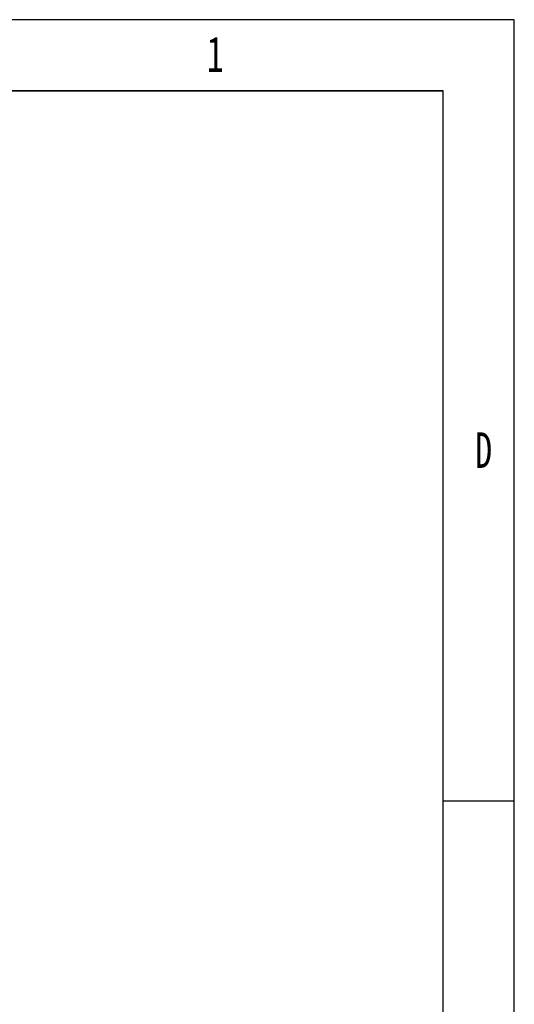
# Model space of a CAD drawing. Header units: millimetres. Extents: x 1476 to 3743, y -156 to 1447.
# Tile 70 of 70: x 3477 to 3743, y 918 to 1447. Entities that reach past the tile are written whole.
import ezdxf

# ---------------------------------------------------------------- set-up
doc = ezdxf.new("R2010")
doc.units = ezdxf.units.MM
doc.styles.add('样式 1', font='SimSun.ttf', dxfattribs={"width": 0.7, "height": 2.5})

# ---------------------------------------------------------------- blocks, each defined once
blk = doc.blocks.new('图框')
at = {"lineweight": -3}
for p, q in [((2267.32, 1603.15), (0, 1603.15)), ((2267.32, 0), (2267.32, 1603.15)), ((2229.15, 1564.98), (38.17, 1564.98)), ((1847.44, 1564.98), (2229.15, 1564.98)), ((2229.15, 38.17), (2229.15, 1564.98)), ((2229.15, 1183.28), (2267.32, 1183.28))]:
    blk.add_line(p, q, dxfattribs=at)
at = {"lineweight": -3, "char_height": 19.0852, "attachment_point": 1, "style": '样式 1'}
for s, insert, width in [('{\\fSimSun|b0|i0|c134|p2;1}', (2102.05, 1594.15), 5.8993), ('{\\fSimSun|b0|i0|c134|p2;D}', (2246.31, 1381.35), 9.0361)]:
    blk.add_mtext(s, dxfattribs=dict(at, insert=insert, width=width))

msp = doc.modelspace()

# ---------------------------------------------------------------- block references
msp.add_blockref('图框', (1475.709, -155.84))

doc.saveas('drawing.dxf')
